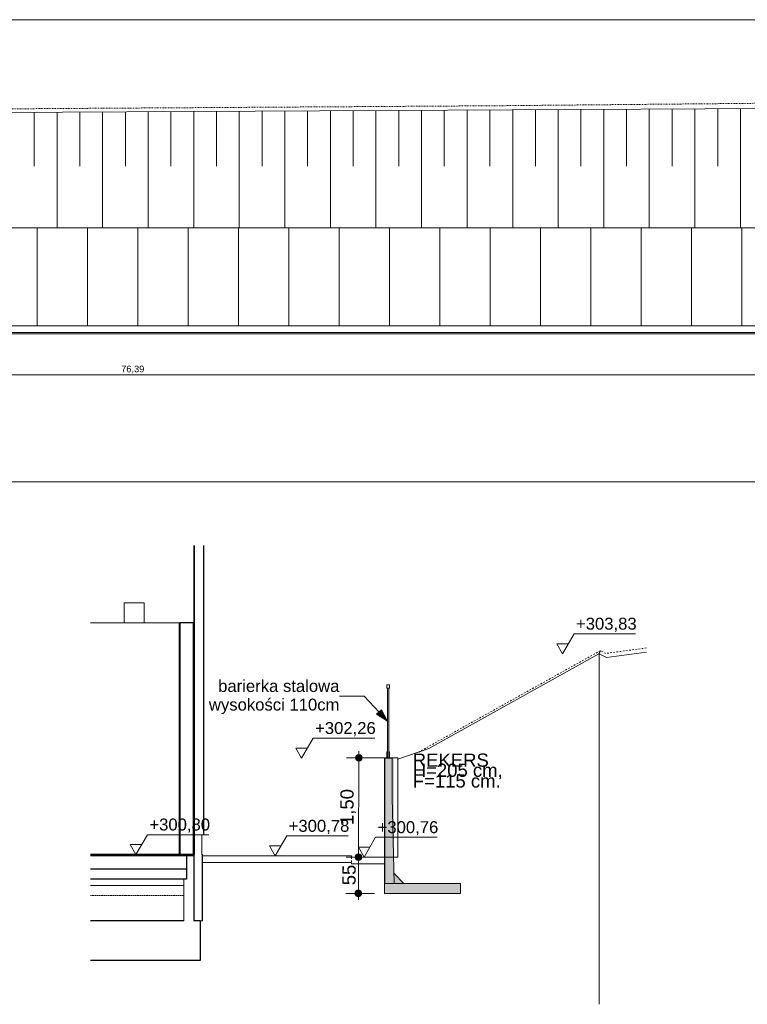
# Model space of a CAD drawing. Extents: x 250 to 10950, y 49 to 2920.
# Tile 9 of 23: x 5477 to 6576, y 1433 to 2920. Entities that reach past the tile are written whole.
import ezdxf
from ezdxf.enums import TextEntityAlignment as Align
from ezdxf.xclip import XClip

# ---------------------------------------------------------------- set-up
doc = ezdxf.new("R2010")
doc.units = 0
doc.header["$MEASUREMENT"] = 0
doc.header["$XCLIPFRAME"] = 0
for name, pattern in [('Krawędzie ukryte', [34, 24, -10]), ('Przerywana', [48, 24, -24]), ('Przerywana gęsta', [18, 12, -6]), ('Wipeout_Contour', [10000, 0, -10000])]:
    doc.linetypes.add(name, pattern=pattern)
for name, color, linetype in [('FORMA - Arch 01 - 820-G Rysunki Obrazki', 7, 'Continuous'), ('M01_Przekrój terenowy_9_0', 7, 'Continuous'), ('M01_Przekrój terenowy_9_01FORMA - PZT - Inne obiekty', 7, 'Continuous'), ('M01_Przekrój terenowy_9_09FORMA  - nawierzchnie MODEL', 7, 'Continuous'), ('M01_Przekrój terenowy_9_FORMA - Arch 01 - PZT-3 Ukształtowanie terenu', 7, 'Continuous'), ('M02A_Przekrój terenowy_5_0', 7, 'Continuous'), ('M02A_Przekrój terenowy_5_01FORMA - PZT - Inne obiekty', 7, 'Continuous'), ('M02A_Przekrój terenowy_5_09FORMA  - nawierzchnie MODEL', 7, 'Continuous'), ('M02A_Przekrój terenowy_5__UKŁAD LODÓWEK I REGAŁÓW', 7, 'Continuous'), ('M02A_Przekrój terenowy_5_FORMA - Arch 01 - 220-A Ściany', 7, 'Continuous'), ('M02A_Przekrój terenowy_5_FORMA - Arch 01 - 440-K Słupy', 7, 'Continuous'), ('M02A_Przekrój terenowy_5_FORMA - Arch 02 - Strefy', 7, 'Continuous'), ('M02A_Przekrój terenowy_5_FORMA - Arch 02 - Ściany zewnętrzne', 7, 'Continuous')]:
    doc.layers.add(name, color=color, linetype=linetype)
doc.styles.add('STYL_AUTOMATYCZNY_10', font='arial.ttf')
doc.styles.add('STYL_AUTOMATYCZNY_2', font='arial.ttf')

# ---------------------------------------------------------------- blocks, each defined once
blk = doc.blocks.new('Rysunek_6_5', base_point=(29083087.3, 1659.2))
at = {"layer": 'M02A_Przekrój terenowy_5_0', "linetype": 'Continuous', "lineweight": 0, "true_color": 0x000000}
for points in [[(6032.2, 1860.7), (6023.2, 1877.8), (6015.9, 1871)], [(5984.1, 1805.4), (5984.5, 1803.4), (5985.6, 1801.8), (5987.2, 1800.7), (5989.1, 1800.4), (5991, 1800.7), (5992.6, 1801.8), (5993.7, 1803.4), (5994.1, 1805.4), (5993.7, 1807.3), (5992.6, 1808.9), (5991, 1810), (5989.1, 1810.4), (5987.2, 1810), (5985.6, 1808.9), (5984.5, 1807.3)], [(6027.8, 1600.4), (6142.6, 1600.4), (6142.6, 1615.5), (6057.2, 1615.5), (6042.2, 1630.5), (6042.2, 1805.2), (6027.8, 1805.2)], [(5983.5, 1655.4), (5983.9, 1653.4), (5985, 1651.8), (5986.6, 1650.7), (5988.5, 1650.4), (5990.4, 1650.7), (5992.1, 1651.8), (5993.2, 1653.4), (5993.5, 1655.4), (5993.2, 1657.3), (5992.1, 1658.9), (5990.4, 1660), (5988.5, 1660.4), (5986.6, 1660), (5985, 1658.9), (5983.9, 1657.3)], [(5983.3, 1600.6), (5983.7, 1598.6), (5984.8, 1597), (5986.4, 1595.9), (5988.3, 1595.6), (5990.2, 1595.9), (5991.9, 1597), (5992.9, 1598.6), (5993.3, 1600.6), (5992.9, 1602.5), (5991.9, 1604.1), (5990.2, 1605.2), (5988.3, 1605.6), (5986.4, 1605.2), (5984.8, 1604.1), (5983.7, 1602.5)]]:
    blk.add_hatch(color=18, dxfattribs=at).paths.add_polyline_path(points)
at = {"layer": 'M02A_Przekrój terenowy_5_0', "color": 7, "linetype": 'Continuous', "lineweight": 13, "ltscale": 0.1}
for p, q in [((6031.1, 1915.4), (6035.2, 1915.4)), ((6031.1, 1910.4), (6031.1, 1915.4)), ((6031.1, 1910.4), (6035.2, 1910.4)), ((6032.2, 1804.9), (6032.2, 1910.4)), ((6034.2, 1804.9), (6034.2, 1910.4)), ((6035.2, 1910.4), (6035.2, 1915.4)), ((5997.2, 1898.6), (5959.7, 1898.6)), ((6019.5, 1874.4), (5997.2, 1898.6)), ((6015.9, 1871), (6023.2, 1877.8)), ((6032.2, 1860.7), (6023.2, 1877.8)), ((6032.2, 1860.7), (6015.9, 1871)), ((5989.1, 1815.4), (5989.1, 1810.4)), ((6031.1, 1814.2), (6032.2, 1814.2)), ((6031.1, 1814.2), (6031.1, 1804.9)), ((6034.2, 1814.2), (6035.2, 1814.2)), ((6035.2, 1814.2), (6035.2, 1804.9)), ((5970.4, 1805.4), (5984.1, 1805.4)), ((5989.1, 1800.4), (5988.6, 1660.4)), ((5994.1, 1805.3), (6027.2, 1805.2)), ((6027.6, 1804.9), (6028.1, 1805.4)), ((6027.6, 1600.4), (6027.6, 1804.9)), ((6027.8, 1805.2), (6028.1, 1804.9)), ((6028.1, 1805.4), (6039.1, 1805.4)), ((6028.1, 1804.9), (6039.6, 1804.9)), ((6028.1, 1615.4), (6028.1, 1804.9)), ((6039.6, 1804.9), (6039.1, 1805.4)), ((6039.6, 1804.9), (6039.6, 1745.4)), ((6042.6, 1615.4), (6039.6, 1745.4)), ((5969.8, 1655.4), (5983.5, 1655.4)), ((5993.5, 1655.3), (6026.7, 1655.2)), ((5988.5, 1650.4), (5988.3, 1605.6)), ((6057.2, 1615.5), (6042.2, 1630.5)), ((5724.9, 1612.2), (5584, 1612.2)), ((6142.6, 1615.4), (6027.6, 1615.4)), ((6142.6, 1600.4), (6142.6, 1615.4)), ((5969.6, 1600.6), (5983.3, 1600.6)), ((5988.3, 1595.6), (5988.3, 1590.6)), ((5993.3, 1600.5), (6012.6, 1600.5)), ((6039.1, 1600.4), (6027.6, 1600.4)), ((6039.1, 1600.4), (6142.6, 1600.4))]:
    blk.add_line(p, q, dxfattribs=at)
at = {"layer": 'M02A_Przekrój terenowy_5_0', "color": 7, "linetype": 'Continuous', "lineweight": 25, "ltscale": 0.1}
for p, q in [((5728.9, 1659.2), (5728.9, 1657.2)), ((5739.9, 1659.2), (5739.9, 1657.2)), ((5728.9, 1637.2), (5584, 1637.2)), ((5749.7, 1559.2), (5739.9, 1559.2)), ((5749.7, 1559.2), (5749.7, 1499.2)), ((5749.7, 1499.2), (5584, 1499.2))]:
    blk.add_line(p, q, dxfattribs=at)
at = {"layer": 'M02A_Przekrój terenowy_5_0', "color": 7, "linetype": 'Przerywana gęsta', "lineweight": 15, "ltscale": 0.1}
blk.add_line((5724.9, 1621.8), (5584, 1621.8), dxfattribs=at)
at = {"layer": 'M02A_Przekrój terenowy_5_0', "color": 7, "linetype": 'Krawędzie ukryte', "lineweight": 13, "ltscale": 0.1}
blk.add_line((5724.9, 1597.2), (5584, 1597.2), dxfattribs=at)
at = {"layer": 'M02A_Przekrój terenowy_5_0', "color": 7, "linetype": 'Continuous', "lineweight": 25, "ltscale": 0.1, "flags": 128}
for points in [[(5739.9, 1659.2), (5738.9, 1659.2), (5728.9, 1659.2), (5718.9, 1659.2), (5717.9, 1659.2), (5584, 1659.2)], [(5739.9, 1657.2), (5728.9, 1657.2), (5584, 1657.2)], [(5728.9, 1622.2), (5724.9, 1622.2), (5584, 1622.2)]]:
    blk.add_lwpolyline(points, dxfattribs=at)
at = {"layer": 'M02A_Przekrój terenowy_5_0', "color": 7, "linetype": 'Continuous', "lineweight": 13, "ltscale": 0.1}
for centre in [(5989.1, 1805.4), (5988.5, 1655.4), (5988.3, 1600.6)]:
    blk.add_circle(centre, 5, dxfattribs=at)
at = {"layer": 'M02A_Przekrój terenowy_5_01FORMA - PZT - Inne obiekty', "color": 1, "linetype": 'Continuous', "lineweight": 13, "ltscale": 0.1}
for p, q in [((6027.8, 1805.2), (6027.8, 1655.2)), ((6047.8, 1805.2), (6027.8, 1805.2)), ((6047.8, 1805.2), (6047.8, 1655.2)), ((6047.8, 1655.2), (6027.8, 1655.2))]:
    blk.add_line(p, q, dxfattribs=at)
at = {"layer": 'M02A_Przekrój terenowy_5_09FORMA  - nawierzchnie MODEL', "color": 7, "linetype": 'Continuous', "lineweight": 18, "ltscale": 0.1}
for p, q in [((5753, 1657.2), (5753, 1647.2)), ((5977.8, 1657.2), (5753, 1657.2)), ((5977.8, 1657.2), (5977.8, 1655.2)), ((6027.8, 1655.2), (5977.8, 1655.2)), ((6027.8, 1655.2), (6027.8, 1655.2)), ((6027.8, 1655.2), (6027.8, 1645.2)), ((5977.8, 1647.2), (5753, 1647.2)), ((5977.8, 1647.2), (5977.8, 1645.2)), ((6027.8, 1645.2), (5977.8, 1645.2))]:
    blk.add_line(p, q, dxfattribs=at)
at = {"layer": 'M02A_Przekrój terenowy_5_09FORMA  - nawierzchnie MODEL', "color": 7, "linetype": 'Przerywana', "lineweight": 13, "ltscale": 0.1}
blk.add_line((5977.8, 1655.2), (5977.8, 1647.2), dxfattribs=at)
at = {"layer": 'M02A_Przekrój terenowy_5__UKŁAD LODÓWEK I REGAŁÓW', "color": 9, "linetype": 'Continuous', "lineweight": 13, "ltscale": 0.1}
for p, q in [((6313.9, 1992.5), (6406.8, 1992.5)), ((6287.8, 1977.5), (6305.2, 1977.5)), ((5902.6, 1804.9), (5920, 1834.9)), ((5920, 1834.9), (6013, 1834.9)), ((5902.6, 1804.9), (5893.9, 1819.9)), ((5893.9, 1819.9), (5911.3, 1819.9)), ((5652.4, 1659.2), (5669.8, 1689.2)), ((5669.8, 1689.2), (5762.7, 1689.2)), ((5862.7, 1657.2), (5880.1, 1687.2)), ((5880.1, 1687.2), (5973, 1687.2)), ((5997, 1655.2), (6014.4, 1685.2)), ((6014.4, 1685.2), (6107.4, 1685.2)), ((5652.4, 1659.2), (5643.7, 1674.2)), ((5643.7, 1674.2), (5661.1, 1674.2)), ((5862.7, 1657.2), (5854, 1672.2)), ((5854, 1672.2), (5871.4, 1672.2)), ((5997, 1655.2), (5988.3, 1670.2)), ((5988.3, 1670.2), (6005.7, 1670.2))]:
    blk.add_line(p, q, dxfattribs=at)
at = {"layer": 'M02A_Przekrój terenowy_5_FORMA - Arch 01 - 220-A Ściany', "color": 7, "linetype": 'Continuous', "lineweight": 25, "ltscale": 0.1}
for p, q in [((5754.4, 2126.1), (5754.4, 2009.2)), ((5754.4, 2009.2), (5754.4, 1689.2))]:
    blk.add_line(p, q, dxfattribs=at)
at = {"layer": 'M02A_Przekrój terenowy_5_FORMA - Arch 01 - 220-A Ściany', "color": 7, "linetype": 'Continuous', "lineweight": 15, "ltscale": 0.1}
for p, q in [((5754.9, 2126.1), (5754.9, 2009.2)), ((5754.9, 2009.2), (5754.9, 1689.2)), ((5751.9, 1689.2), (5751.9, 1659.2)), ((5740.4, 1659.2), (5739.9, 1659.2))]:
    blk.add_line(p, q, dxfattribs=at)
at = {"layer": 'M02A_Przekrój terenowy_5_FORMA - Arch 01 - 220-A Ściany', "color": 7, "linetype": 'Continuous', "lineweight": 15, "ltscale": 0.1, "flags": 128}
blk.add_lwpolyline([(5754.9, 1689.2), (5754.4, 1689.2), (5751.9, 1689.2)], dxfattribs=at)
at = {"layer": 'M02A_Przekrój terenowy_5_FORMA - Arch 02 - Ściany zewnętrzne', "color": 7, "linetype": 'Continuous', "lineweight": 25, "ltscale": 0.1}
blk.add_line((5739.9, 1657.2), (5739.9, 1559.2), dxfattribs=at)
blk.add_line((5739.9, 1657.2), (5739.9, 1559.2), dxfattribs=at)
at = {"layer": 'M02A_Przekrój terenowy_5_FORMA - Arch 02 - Ściany zewnętrzne', "color": 7, "linetype": 'Continuous', "lineweight": 13, "ltscale": 0.1}
for p, q in [((5752.5, 1659.2), (5752.5, 1559.2)), ((5752.9, 1659.2), (5752.9, 1659.2)), ((5752.9, 1659.2), (5752.9, 1559.2)), ((5752.9, 1559.2), (5752.9, 1559.2))]:
    blk.add_line(p, q, dxfattribs=at)
at = {"layer": 'M02A_Przekrój terenowy_5_FORMA - Arch 02 - Ściany zewnętrzne', "color": 7, "linetype": 'Przerywana', "lineweight": 13, "ltscale": 0.1}
blk.add_line((5752.9, 1559.2), (5752.9, 1659.2), dxfattribs=at)
at = {"layer": 'M02A_Przekrój terenowy_5_FORMA - Arch 02 - Ściany zewnętrzne', "color": 7, "linetype": 'Continuous', "lineweight": 25, "ltscale": 0.1, "flags": 128}
blk.add_lwpolyline([(5728.9, 1657.2), (5728.9, 1637.2), (5728.9, 1622.2)], dxfattribs=at)
at = {"layer": 'M02A_Przekrój terenowy_5_FORMA - Arch 02 - Ściany zewnętrzne', "color": 7, "linetype": 'Continuous', "lineweight": 13, "ltscale": 0.1, "flags": 128}
for points in [[(5752.9, 1659.2), (5752.5, 1659.2), (5751.9, 1659.2)], [(5724.9, 1622.2), (5724.9, 1621.8), (5724.9, 1612.2)], [(5752.9, 1559.2), (5752.5, 1559.2), (5749.7, 1559.2)]]:
    blk.add_lwpolyline(points, dxfattribs=at)
at = {"layer": 'M02A_Przekrój terenowy_5_0', "color": 7, "linetype": 'Continuous', "lineweight": 13, "insert": (5959.7, 1897), "char_height": 18, "width": 254.39, "attachment_point": 6, "line_spacing_factor": 0.937578, "style": 'STYL_AUTOMATYCZNY_10'}
blk.add_mtext('\\A1;{\\pqr;\\fArial|b0|i0|c238|p0;\\W1.000000;barierka stalowa \\fArial|b0|i0|c238|p0;\\W1.000000;wysokości 110cm}', dxfattribs=at)
at = {"layer": 'M02A_Przekrój terenowy_5_0', "color": 7, "linetype": 'Continuous', "lineweight": 13, "char_height": 20, "attachment_point": 7, "style": 'STYL_AUTOMATYCZNY_2'}
for s, insert in [('\\A1;{\\pql;\\fArial|b0|i0|c238|p0;\\W1.000000;H=205 cm,  }', (6070.4, 1772.8)), ('\\A1;{\\pql;\\fArial|b0|i0|c238|p0;\\W1.000000;F=115 cm.}', (6070.4, 1760.1))]:
    blk.add_mtext(s, dxfattribs=dict(at, insert=insert))
at = {"layer": 'M02A_Przekrój terenowy_5_0', "color": 7, "linetype": 'Continuous', "lineweight": 13, "char_height": 20, "attachment_point": 7, "rotation": 89.7823, "style": 'STYL_AUTOMATYCZNY_10'}
for s, insert, width in [('\\A1;{\\pql;\\fArial|b0|i0|c238|p0;\\W1.000000;1,50}', (5984.7, 1703.7), 53.384), ('\\A1;{\\pql;\\fArial|b0|i0|c238|p0;\\W1.000000;55}', (5984.4, 1612.7), 30.509)]:
    blk.add_mtext(s, dxfattribs=dict(at, insert=insert, width=width))
at = {"layer": 'M02A_Przekrój terenowy_5__UKŁAD LODÓWEK I REGAŁÓW', "color": 6, "linetype": 'Continuous', "lineweight": 25, "char_height": 18, "width": 89.92, "attachment_point": 7, "style": 'STYL_AUTOMATYCZNY_2'}
for s, insert in [('\\A1;{\\pql;\\fArial|b0|i0|c238|p0;\\W1.000000;+303,83}', (6316.9, 1995.5)), ('\\A1;{\\pql;\\fArial|b0|i0|c238|p0;\\W1.000000;+302,26}', (5923, 1837.9)), ('\\A1;{\\pql;\\fArial|b0|i0|c238|p0;\\W1.000000;+300,80}', (5672.8, 1692.2)), ('\\A1;{\\pql;\\fArial|b0|i0|c238|p0;\\W1.000000;+300,78}', (5883.1, 1690.2)), ('\\A1;{\\pql;\\fArial|b0|i0|c238|p0;\\W1.000000;+300,76}', (6017.4, 1688.2))]:
    blk.add_mtext(s, dxfattribs=dict(at, insert=insert))
at = {"color": 254, "linetype": 'Wipeout_Contour', "lineweight": 0, "ltscale": 26750.762258}
blk.add_wipeout([(6361.8, 1962.9), (6363, 1956.7), (6423.3, 1964.8), (6423.3, 1971.2)], dxfattribs=at).dxf.layer = 'M02A_Przekrój terenowy_5_0'
at = {"color": 254, "linetype": 'Wipeout_Contour', "lineweight": 0, "ltscale": 26003.270295}
blk.add_wipeout([(6079.4, 1814), (6094.7, 1819.3), (6351.3, 1962.5), (6353.6, 1967)], dxfattribs=at).dxf.layer = 'M02A_Przekrój terenowy_5_09FORMA  - nawierzchnie MODEL'
at = {"color": 254, "linetype": 'Wipeout_Contour', "lineweight": 0, "ltscale": 48117.169108}
blk.add_wipeout([(5584, 2126.1), (5584, 2009.2), (5634.7, 2009.2), (5634.7, 2039.2), (5664.7, 2039.2), (5664.7, 2009.2), (5739.9, 2009.2), (5739.9, 2126.1)], dxfattribs=at).dxf.layer = 'M02A_Przekrój terenowy_5_FORMA - Arch 01 - 220-A Ściany'
at = {"color": 254, "linetype": 'Wipeout_Contour', "lineweight": 0, "ltscale": 23466.242536}
blk.add_wipeout([(5724.9, 1567.2), (5584, 1567.2), (5584, 1559.2), (5724.9, 1559.2)], dxfattribs=at).dxf.layer = 'M02A_Przekrój terenowy_5_FORMA - Arch 02 - Ściany zewnętrzne'
at = {"layer": 'M02A_Przekrój terenowy_5_0', "color": 7, "linetype": 'Continuous', "lineweight": 25, "ltscale": 0.1}
blk.add_line((5724.9, 1559.2), (5584, 1559.2), dxfattribs=at)
at = {"layer": 'M02A_Przekrój terenowy_5_09FORMA  - nawierzchnie MODEL', "color": 251, "linetype": 'Continuous', "lineweight": 13, "ltscale": 0.1, "true_color": 0x606060}
blk.add_line((6094.7, 1819.3), (6079.4, 1814), dxfattribs=at)
at = {"layer": 'M02A_Przekrój terenowy_5__UKŁAD LODÓWEK I REGAŁÓW', "color": 9, "linetype": 'Continuous', "lineweight": 13, "ltscale": 0.1}
for q in [(6313.9, 1992.5), (6287.8, 1977.5)]:
    blk.add_line((6296.5, 1962.5), q, dxfattribs=at)
at = {"layer": 'M02A_Przekrój terenowy_5_FORMA - Arch 01 - 220-A Ściany', "color": 7, "linetype": 'Continuous', "lineweight": 15, "ltscale": 0.1}
for p, q in [((5739.9, 2126.1), (5739.9, 2009.2)), ((5739.9, 2009.2), (5739.9, 1659.2))]:
    blk.add_line(p, q, dxfattribs=at)
at = {"layer": 'M02A_Przekrój terenowy_5_FORMA - Arch 01 - 220-A Ściany', "color": 7, "linetype": 'Continuous', "lineweight": 25, "ltscale": 0.1}
for p, q in [((5740.4, 2126.1), (5740.4, 2009.2)), ((5718.9, 2009.2), (5718.9, 1659.2)), ((5738.9, 2009.2), (5718.9, 2009.2)), ((5738.9, 2009.2), (5738.9, 1659.2)), ((5740.4, 2009.2), (5740.4, 1659.2))]:
    blk.add_line(p, q, dxfattribs=at)
at = {"layer": 'M02A_Przekrój terenowy_5_FORMA - Arch 01 - 220-A Ściany', "color": 7, "linetype": 'Continuous', "lineweight": 13, "ltscale": 0.1}
for p, q in [((5718.9, 2009.2), (5717.9, 2009.2)), ((5739.9, 2009.2), (5738.9, 2009.2))]:
    blk.add_line(p, q, dxfattribs=at)
at = {"layer": 'M02A_Przekrój terenowy_5_FORMA - Arch 02 - Strefy', "color": 7, "linetype": 'Continuous', "lineweight": 13, "ltscale": 0.1}
blk.add_line((5717.9, 2009.2), (5717.9, 1659.2), dxfattribs=at)
at = {"layer": 'M02A_Przekrój terenowy_5_FORMA - Arch 02 - Ściany zewnętrzne', "color": 7, "linetype": 'Continuous', "lineweight": 13, "ltscale": 0.1}
blk.add_line((5724.9, 1612.2), (5724.9, 1559.2), dxfattribs=at)
at = {"layer": 'M02A_Przekrój terenowy_5_0', "color": 7, "linetype": 'Continuous', "lineweight": 13, "insert": (6070.4, 1791.5), "char_height": 20, "attachment_point": 7, "style": 'STYL_AUTOMATYCZNY_2'}
blk.add_mtext('\\A1;{\\pql;\\fArial|b0|i0|c238|p0;\\W1.000000;REKERS}', dxfattribs=at)
at = {"color": 254, "linetype": 'Wipeout_Contour', "lineweight": 0, "ltscale": 26614.460395}
blk.add_wipeout([(6363, 1956.7), (6361.8, 1962.9), (6354, 1967), (6352, 1962.5)], dxfattribs=at).dxf.layer = 'M02A_Przekrój terenowy_5_0'
at = {"color": 254, "linetype": 'Wipeout_Contour', "lineweight": 0, "ltscale": 24005.471805}
blk.add_wipeout([(5664.7, 2039.2), (5634.7, 2039.2), (5634.7, 2009.2), (5664.7, 2009.2)], dxfattribs=at).dxf.layer = 'M02A_Przekrój terenowy_5_FORMA - Arch 01 - 440-K Słupy'
at = {"layer": 'M02A_Przekrój terenowy_5_0', "color": 7, "linetype": 'Continuous', "lineweight": 15, "ltscale": 0.1}
blk.add_line((6354, 1967), (6352, 1962.5), dxfattribs=at)
at = {"layer": 'M02A_Przekrój terenowy_5_0', "color": 7, "linetype": 'Przerywana', "lineweight": 13, "ltscale": 0.1}
for p, q in [((6361.8, 1962.9), (6354, 1967)), ((6423.3, 1971.2), (6361.8, 1962.9))]:
    blk.add_line(p, q, dxfattribs=at)
at = {"layer": 'M02A_Przekrój terenowy_5_0', "color": 7, "linetype": 'Continuous', "lineweight": 13, "ltscale": 0.1}
for p, q in [((6423.3, 1964.8), (6363, 1956.7)), ((6352, 1962.5), (6352, 1433)), ((6352, 1962.5), (6363, 1956.7))]:
    blk.add_line(p, q, dxfattribs=at)
at = {"layer": 'M02A_Przekrój terenowy_5_09FORMA  - nawierzchnie MODEL', "color": 7, "linetype": 'Przerywana', "lineweight": 13, "ltscale": 0.1}
blk.add_line((6353.6, 1967), (6079.4, 1814), dxfattribs=at)
at = {"layer": 'M02A_Przekrój terenowy_5_09FORMA  - nawierzchnie MODEL', "color": 251, "linetype": 'Continuous', "lineweight": 13, "ltscale": 0.1, "true_color": 0x606060}
blk.add_line((6351.3, 1962.5), (6353.6, 1967), dxfattribs=at)
at = {"layer": 'M02A_Przekrój terenowy_5_09FORMA  - nawierzchnie MODEL', "color": 7, "linetype": 'Continuous', "lineweight": 18, "ltscale": 0.1, "flags": 128}
blk.add_lwpolyline([(6351.3, 1962.5), (6094.7, 1819.3), (6047.8, 1803.2)], dxfattribs=at)
at = {"layer": 'M02A_Przekrój terenowy_5_FORMA - Arch 01 - 440-K Słupy', "color": 7, "linetype": 'Continuous', "lineweight": 13, "ltscale": 0.1}
for p, q in [((5634.7, 2039.2), (5664.7, 2039.2)), ((5634.7, 2009.2), (5634.7, 2039.2)), ((5664.7, 2009.2), (5664.7, 2039.2))]:
    blk.add_line(p, q, dxfattribs=at)
at = {"layer": 'M02A_Przekrój terenowy_5_FORMA - Arch 02 - Strefy', "color": 7, "linetype": 'Continuous', "lineweight": 13, "ltscale": 0.1}
blk.add_line((5717.9, 2009.2), (5584, 2009.2), dxfattribs=at)
blk = doc.blocks.new('*X28')
at = {"layer": 'M01_Przekrój terenowy_9_FORMA - Arch 01 - PZT-3 Ukształtowanie terenu', "color": 112, "linetype": 'Continuous', "lineweight": 13, "ltscale": 0.05, "true_color": 0x00bb5e}
for p, q in [((5671, 2605.8), (5671, 2780.8)), ((5705.4, 2698.8), (5705.4, 2781)), ((5739.8, 2605.8), (5739.8, 2781.2)), ((5774.2, 2698.8), (5774.2, 2781.4)), ((5808.6, 2605.8), (5808.6, 2781.6)), ((5843, 2698.8), (5843, 2781.7)), ((5877.4, 2605.8), (5877.4, 2781.9)), ((5911.7, 2698.8), (5911.7, 2782.1)), ((5946.1, 2605.8), (5946.1, 2782.3)), ((5980.5, 2698.8), (5980.5, 2782.5)), ((6014.9, 2605.8), (6014.9, 2782.6)), ((6049.3, 2698.8), (6049.3, 2782.8)), ((6083.7, 2605.8), (6083.7, 2783)), ((6118.1, 2698.8), (6118.1, 2783.2)), ((6152.5, 2605.8), (6152.5, 2783.4)), ((6186.9, 2698.8), (6186.9, 2783.6)), ((6221.3, 2605.8), (6221.3, 2783.7)), ((6255.6, 2698.8), (6255.6, 2783.9)), ((6290, 2605.8), (6290, 2784.1)), ((6324.4, 2698.8), (6324.4, 2784.3)), ((6358.8, 2605.8), (6358.8, 2784.5)), ((6393.2, 2698.8), (6393.2, 2784.7)), ((6427.6, 2605.8), (6427.6, 2784.8)), ((6462, 2698.8), (6462, 2785)), ((6496.4, 2605.8), (6496.4, 2785.2)), ((6530.8, 2698.8), (6530.8, 2785.4)), ((6565.2, 2605.8), (6565.2, 2785.6)), ((5499.1, 2698.8), (5499.1, 2779.9)), ((5533.4, 2605.8), (5533.4, 2780.1)), ((5567.8, 2698.8), (5567.8, 2780.3)), ((5602.2, 2605.8), (5602.2, 2780.5)), ((5636.6, 2698.8), (5636.6, 2780.6))]:
    blk.add_line(p, q, dxfattribs=at)
blk = doc.blocks.new('Rysunek_10_9', base_point=(29086526.4, 2459.8))
at = {"color": 254, "linetype": 'Wipeout_Contour', "lineweight": 0, "ltscale": 59420.478624}
blk.add_wipeout([(497.1, 2319.9), (9795.8, 2319.9), (9795.8, 2449.8), (9466.9, 2449.8), (9466.9, 2445.8), (9416.9, 2445.8), (712.2, 2445.8), (712.2, 2449.8), (497.1, 2449.8)], dxfattribs=at).dxf.layer = 'M01_Przekrój terenowy_9_0'
at = {"color": 254, "linetype": 'Wipeout_Contour', "lineweight": 0, "ltscale": 43329.85903}
blk.add_wipeout([(1958.4, 2605.8), (9486.9, 2605.8), (9486.9, 2603.8), (9806.1, 2802.8), (9804.2, 2802.8)], dxfattribs=at).dxf.layer = 'M01_Przekrój terenowy_9_09FORMA  - nawierzchnie MODEL'
at = {"layer": 'M01_Przekrój terenowy_9_0', "color": 7, "linetype": 'Continuous', "lineweight": 13, "ltscale": 0.05}
blk.add_line((1830.3, 2383.7), (9464.4, 2383.7), dxfattribs=at)
at = {"layer": 'M01_Przekrój terenowy_9_0', "color": 7, "linetype": 'Continuous', "lineweight": 13, "insert": (5630.2, 2385.7), "char_height": 10, "width": 34.319, "attachment_point": 7, "style": 'STYL_AUTOMATYCZNY_10'}
blk.add_mtext('\\A1;{\\pql;\\fArial|b0|i0|c238|p0;\\W1.000000;76,39}', dxfattribs=at)
at = {"color": 254, "linetype": 'Wipeout_Contour', "lineweight": 0, "ltscale": 22136.941345}
blk.add_wipeout([(9804.2, 2802.8), (497.1, 2753.3), (497.1, 2743.4), (1668.3, 2605.8), (1958.4, 2605.8)], dxfattribs=at).dxf.layer = 'M01_Przekrój terenowy_9_09FORMA  - nawierzchnie MODEL'
at = {"color": 254, "linetype": 'Wipeout_Contour', "lineweight": 0, "ltscale": 28729.549609}
blk.add_wipeout([(1877.8, 2445.8), (9416.9, 2445.8), (9416.9, 2447.8), (1904.8, 2447.8), (1877.8, 2447.8)], dxfattribs=at).dxf.layer = 'M01_Przekrój terenowy_9_09FORMA  - nawierzchnie MODEL'
at = {"layer": 'M01_Przekrój terenowy_9_09FORMA  - nawierzchnie MODEL', "color": 251, "linetype": 'Continuous', "lineweight": 13, "ltscale": 0.05, "true_color": 0x606060}
blk.add_line((1877.8, 2445.8), (9416.9, 2445.8), dxfattribs=at)
at = {"layer": 'M01_Przekrój terenowy_9_09FORMA  - nawierzchnie MODEL', "color": 7, "linetype": 'Continuous', "lineweight": 18, "ltscale": 0.05, "flags": 128}
blk.add_lwpolyline([(9416.9, 2447.8), (1904.8, 2447.8), (762.2, 2447.8)], dxfattribs=at)
at = {"color": 254, "linetype": 'Wipeout_Contour', "lineweight": 0, "ltscale": 24491.10792}
blk.add_wipeout([(6194.2, 2790), (8429.2, 2803.9), (8354.6, 2810.4)], dxfattribs=at).dxf.layer = 'M01_Przekrój terenowy_9_0'
at = {"color": 254, "linetype": 'Wipeout_Contour', "lineweight": 0, "ltscale": 45307.489562}
blk.add_wipeout([(1827.8, 2457.8), (9416.9, 2457.8), (9416.9, 2455.8), (9466.9, 2455.8), (9466.9, 2605.8), (1827.8, 2605.8)], dxfattribs=at).dxf.layer = 'M01_Przekrój terenowy_9_01FORMA - PZT - Inne obiekty'
at = {"layer": 'M01_Przekrój terenowy_9_FORMA - Arch 01 - PZT-3 Ukształtowanie terenu', "linetype": 'Continuous', "lineweight": 5}
h = blk.add_hatch(dxfattribs=at)
h.set_pattern_fill('Podłoga_z_desek_0009', color=252, style=0, pattern_type=2)
h.set_pattern_definition([(270, (2387.32, 2531.71), (76, 0), [])])
h.paths.add_polyline_path([(1827.8, 2605.6), (1827.8, 2457.8), (9470.4, 2457.8), (9470.4, 2605.6)])
at = {"layer": 'M01_Przekrój terenowy_9_01FORMA - PZT - Inne obiekty', "color": 1, "linetype": 'Continuous', "lineweight": 13, "ltscale": 0.05}
blk.add_line((1827.8, 2605.8), (9466.9, 2605.8), dxfattribs=at)
at = {"layer": 'M01_Przekrój terenowy_9_09FORMA  - nawierzchnie MODEL', "color": 7, "linetype": 'Continuous', "lineweight": 18, "ltscale": 0.05, "flags": 128}
blk.add_lwpolyline([(9416.9, 2457.8), (1904.8, 2457.8), (762.2, 2457.8)], dxfattribs=at)
at = {"color": 254, "linetype": 'Wipeout_Contour', "lineweight": 0, "ltscale": 23193.955553}
blk.add_wipeout([(497.1, 2753.3), (9804.2, 2802.8), (9806.1, 2802.8)], dxfattribs=at).dxf.layer = 'M01_Przekrój terenowy_9_0'
at = {"color": 254, "linetype": 'Wipeout_Contour', "lineweight": 0, "ltscale": 25231.71899}
blk.add_wipeout([(497.1, 2753.3), (8429.2, 2803.9), (6194.2, 2790), (2829.9, 2768.8), (497.1, 2753.4)], dxfattribs=at).dxf.layer = 'M01_Przekrój terenowy_9_0'
at = {"layer": 'M01_Przekrój terenowy_9_0', "color": 7, "linetype": 'Przerywana', "lineweight": 13, "ltscale": 0.05}
for p, q in [((8354.6, 2810.4), (6194.2, 2790)), ((6194.2, 2790), (2829.9, 2768.8))]:
    blk.add_line(p, q, dxfattribs=at)
at = {"layer": 'M01_Przekrój terenowy_9_0', "color": 7, "linetype": 'Continuous', "lineweight": 15, "ltscale": 0.05}
blk.add_line((9806.2, 2802.8), (497.1, 2753.3), dxfattribs=at)
at = {"layer": 'M01_Przekrój terenowy_9_0', "color": 7, "linetype": 'Continuous', "lineweight": 13, "ltscale": 0.05}
blk.add_blockref('*X28', (0, 0), dxfattribs=at)
blk = doc.blocks.new('Wbudowany tytuł rysunku[9]', base_point=(497.1, 2319.9))
at = {"layer": 'FORMA - Arch 01 - 820-G Rysunki Obrazki', "color": 7, "linetype": 'Continuous', "lineweight": 13, "ltscale": 0.1}
blk.add_line((497.1, 2221.9), (9899.9, 2221.9), dxfattribs=at)
at = {"layer": 'FORMA - Arch 01 - 820-G Rysunki Obrazki', "color": 7, "lineweight": 13, "style": 'STYL_AUTOMATYCZNY_10'}
blk.add_attdef('AC_DrawingNumber', text='', height=30, dxfattribs=at).set_placement((497.1, 2263.1), align=Align.TOP_LEFT)
blk.add_attdef('AC_DrawingName', text='', height=30, dxfattribs=at).set_placement((5198.5, 2263.1), align=Align.TOP_CENTER)
blk.add_attdef('AC_DrawingScale', text='', height=30, dxfattribs=at).set_placement((9899.9, 2263.1), align=Align.TOP_RIGHT)

msp = doc.modelspace()

# ---------------------------------------------------------------- linework, layer by layer
at = {"color": 7, "linetype": 'Continuous', "lineweight": 13, "ltscale": 0.1}
msp.add_line((250, 2920), (10950, 2920), dxfattribs=at)

# ---------------------------------------------------------------- block references
at = {"layer": 'FORMA - Arch 01 - 820-G Rysunki Obrazki', "color": 7, "linetype": 'Continuous', "lineweight": 13, "ltscale": 0.1}
ref = msp.add_blockref('Rysunek_10_9', (29086526.4, 2459.8), dxfattribs=at)
XClip(ref).set_block_clipping_path([(497.0647820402, 2319.9099565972), (9899.8716553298, 2826.6406635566)])
at = {"layer": 'FORMA - Arch 01 - 820-G Rysunki Obrazki', "color": 7, "lineweight": 13}
msp.add_blockref('Wbudowany tytuł rysunku[9]', (497.1, 2319.9), dxfattribs=at)
at = {"layer": 'FORMA - Arch 01 - 820-G Rysunki Obrazki', "color": 7, "linetype": 'Continuous', "lineweight": 13, "ltscale": 0.1}
ref = msp.add_blockref('Rysunek_6_5', (29083087.3, 1659.2), dxfattribs=at)
XClip(ref).set_block_clipping_path([(5584.0160929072, 1433.0117444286), (6423.2953586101, 2126.0916959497)])

doc.saveas('drawing.dxf')
